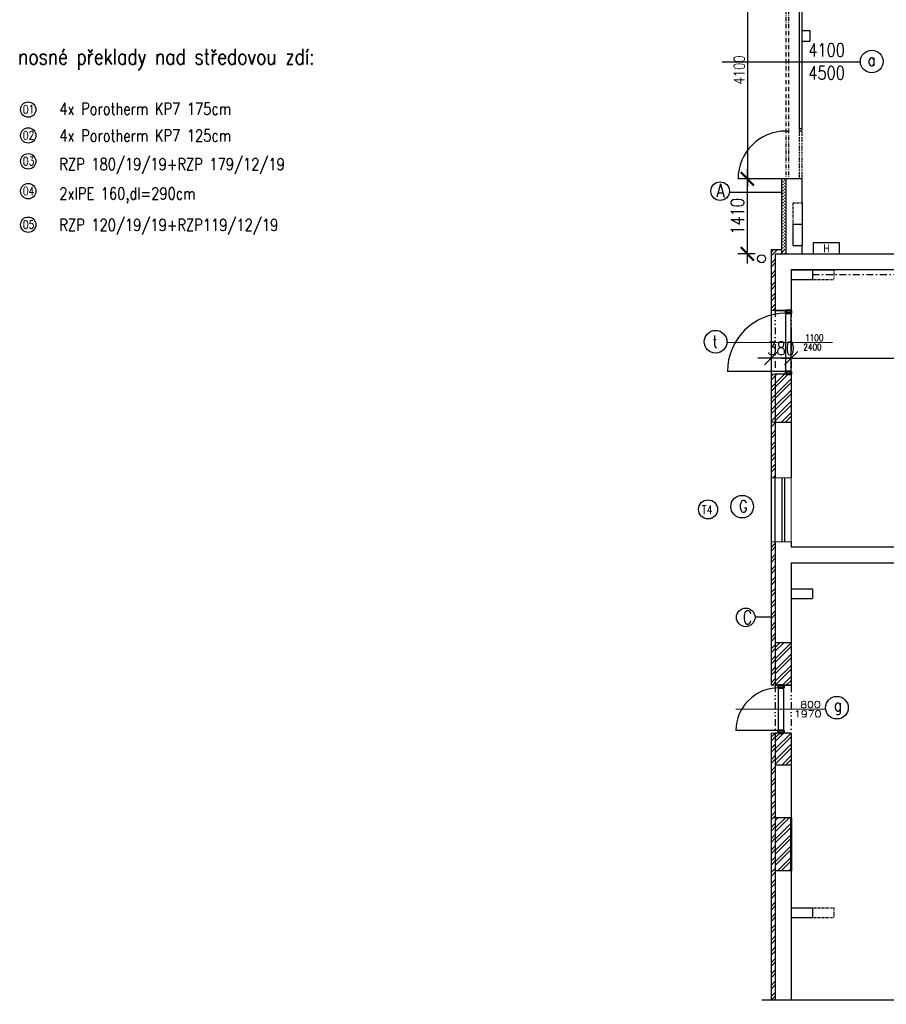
# Model space of a CAD drawing. Header units: millimetres. Extents: x -637441 to -130928, y -380379 to -53767.
# Tile 82 of 193: x -536843 to -520534, y -179402 to -160882. Entities that reach past the tile are written whole.
import ezdxf
from ezdxf.enums import TextEntityAlignment as Align

# ---------------------------------------------------------------- set-up
doc = ezdxf.new("R2010")
doc.units = ezdxf.units.MM
doc.header["$LTSCALE"] = 10
for name, pattern in [('ACAD_ISO03W100', [30, 12, -18]), ('ACAD_ISO04W100', [30.5, 24, -3, 0.5, -3]), ('ACAD_ISO12W100', [22, 12, -3, 0.5, -3, 0.5, -3]), ('DASHDOT', [25.4, 12.7, -6.35, 0, -6.35]), ('DIVIDE', [31.75, 12.7, -6.35, 0, -6.35, 0, -6.35])]:
    doc.linetypes.add(name, pattern=pattern)
for name, color, linetype, lineweight in [('CKDVERE_', 7, 'Continuous', 25), ('CKDVERE_OSY', 1, 'Continuous', 18), ('CKDVERE_PRAH', 7, 'Continuous', 25), ('CKDVERE_ZARUBNE_RAM', 5, 'Continuous', 50), ('CKKOTY', 7, 'Continuous', 25), ('CKSTENY_NADROVINOU', 7, 'DIVIDE', 25), ('CKSTENY_PODROVINOU', 7, 'Continuous', 25), ('CKSTENY_REZ', 6, 'Continuous', 50), ('CKSTENY_SRAF', 1, 'Continuous', 18), ('CKSYMBOLY', 7, 'Continuous', 25), ('CKTEXTY_MALE', 7, 'Continuous', 25), ('CKTEXTY_STREDNI', 6, 'Continuous', 50)]:
    doc.layers.add(name, color=color, linetype=linetype, lineweight=lineweight)
for name, color, linetype in [('CKDVERE_POPIS', 7, 'Continuous'), ('Kóty', 7, 'Continuous'), ('ocel', 7, 'Continuous'), ('POPIS', 7, 'Continuous'), ('SLABE', 7, 'Continuous'), ('SLABĚ', 7, 'Continuous'), ('Výplně otvorů', 7, 'Continuous'), ('ZDIVO', 6, 'Continuous')]:
    doc.layers.add(name, color=color, linetype=linetype)
doc.styles.add('NARROW', font='txt')
doc.styles.get("Standard").update_dxf_attribs({"font": 'simplex.shx', "width": 0.8})
doc.dimstyles.new('Kopie z cadkon', dxfattribs={"dimscale": 100, "dimtxt": 2.5, "dimasz": 2.5, "dimexe": 1.768, "dimexo": 5, "dimgap": 0.666, "dimtad": 1, "dimdec": 0, "dimrnd": 1, "dimdsep": 46, "dimtxsty": 'Standard', "dimblk1": 'OBLIQUE', "dimblk2": 'OBLIQUE', "dimsah": 1, "dimcen": 2, "dimdle": 1.8, "dimazin": 2, "dimtfac": 0.75, "dimtdec": 0, "dimtix": 1, "dimtmove": 2, "dimatfit": 3, "dimfxl": 1, "dimtolj": 1, "dimtzin": 0, "dimarcsym": 0})
doc.dimstyles.new('menší', dxfattribs={"dimscale": 100, "dimtxt": 2.5, "dimasz": 2.5, "dimexe": 1.768, "dimexo": 5, "dimtad": 1, "dimrnd": 1, "dimtxsty": 'Standard', "dimblk1": 'OBLIQUE', "dimblk2": 'OBLIQUE', "dimsah": 1, "dimcen": 2.5, "dimdle": 1.8, "dimadec": 0, "dimazin": 0, "dimtfac": 1, "dimtix": 1, "dimtmove": 2, "dimatfit": 3, "dimfxl": 1, "dimarcsym": 0})
pattern_1 = [(45, (-263098.08, -77143.3), (-106.06602, 106.06602), []), (45, (-263027.37, -77143.3), (-106.06602, 106.06602), [])]
pattern_2 = [(45, (-359566.98, 0), (-106.06602, 106.06602), []), (45, (-359496.27, 0), (-106.06602, 106.06602), [])]

# ---------------------------------------------------------------- blocks, each defined once
blk = doc.blocks.new('_OBLIQUE')
at = {"color": 0, "linetype": 'ByBlock'}
blk.add_line((-0.5, -0.5), (0.5, 0.5), dxfattribs=at)
blk = doc.blocks.new('*D1034')
at = {"layer": 'CKKOTY', "color": 0, "lineweight": -2}
for p, q in [((-523149, -159633), (-523149, -164021)), ((-522923, -159777), (-523290, -159777)), ((-522923, -163877), (-523290, -163877))]:
    blk.add_line(p, q, dxfattribs=at)
at = {"layer": 'DEFPOINTS', "color": 0}
for p in [(-522523, -159777), (-523149, -163877), (-522523, -163877)]:
    blk.add_point(p, dxfattribs=at)
at = {"layer": 'CKKOTY', "color": 0, "lineweight": -2, "xscale": 200, "yscale": 200, "zscale": 200}
for p, rotation in [((-523149, -159777), 90), ((-523149, -163877), 270)]:
    blk.add_blockref('_OBLIQUE', p, dxfattribs=dict(at, rotation=rotation))
at = {"layer": 'CKKOTY', "color": 0, "insert": (-523302, -161827), "char_height": 200, "attachment_point": 5, "rotation": 90}
blk.add_mtext('\\A1;4100', dxfattribs=at)
blk = doc.blocks.new('*D1045')
at = {"layer": 'CKKOTY', "color": 0, "lineweight": -2}
for p, q in [((-522703, -166777), (-522703, -167075)), ((-522323, -166777), (-522323, -167075)), ((-522703, -167251), (-522953, -167251)), ((-522323, -167251), (-522703, -167251)), ((-522323, -167251), (-522073, -167251))]:
    blk.add_line(p, q, dxfattribs=at)
at = {"layer": 'DEFPOINTS', "color": 0}
for p in [(-522703, -167251), (-522703, -167277), (-522323, -167277)]:
    blk.add_point(p, dxfattribs=at)
at = {"layer": 'CKKOTY', "color": 0, "lineweight": -2, "xscale": 250, "yscale": 250, "zscale": 250}
blk.add_blockref('_OBLIQUE', (-522703, -167251), dxfattribs=at)
at = {"layer": 'CKKOTY', "color": 0, "lineweight": -2, "xscale": 250, "yscale": 250, "zscale": 250, "rotation": 180}
blk.add_blockref('_OBLIQUE', (-522323, -167251), dxfattribs=at)
at = {"layer": 'CKKOTY', "color": 0, "insert": (-522513, -167064), "char_height": 250, "attachment_point": 5}
blk.add_mtext('380', dxfattribs=at)
blk = doc.blocks.new('*D1048')
at = {"layer": 'CKKOTY', "color": 0, "lineweight": -2}
for p, q in [((-522323, -166902), (-522323, -167073)), ((-510553, -167103), (-510553, -167073)), ((-522503, -167249), (-510373, -167249))]:
    blk.add_line(p, q, dxfattribs=at)
at = {"layer": 'DEFPOINTS', "color": 0}
for p in [(-522323, -167402), (-510553, -167249), (-510553, -167603)]:
    blk.add_point(p, dxfattribs=at)
at = {"layer": 'CKKOTY', "color": 0, "lineweight": -2, "xscale": 250, "yscale": 250, "zscale": 250, "rotation": 180}
blk.add_blockref('_OBLIQUE', (-522323, -167249), dxfattribs=at)
at = {"layer": 'CKKOTY', "color": 0, "lineweight": -2, "xscale": 250, "yscale": 250, "zscale": 250}
blk.add_blockref('_OBLIQUE', (-510553, -167249), dxfattribs=at)
at = {"layer": 'CKKOTY', "color": 0, "insert": (-516438, -167062), "char_height": 250, "attachment_point": 5}
blk.add_mtext('11770', dxfattribs=at)
blk = doc.blocks.new('*D1052')
at = {"layer": 'CKTEXTY_STREDNI', "color": 0, "lineweight": -2}
for p, q in [((-523149, -165467), (-523149, -163697)), ((-523003, -163877), (-523326, -163877)), ((-523003, -165287), (-523326, -165287))]:
    blk.add_line(p, q, dxfattribs=at)
at = {"layer": 'DEFPOINTS', "color": 0}
for p in [(-523149, -163877), (-522503, -163877), (-522503, -165287)]:
    blk.add_point(p, dxfattribs=at)
at = {"layer": 'CKTEXTY_STREDNI', "color": 0, "lineweight": -2, "xscale": 250, "yscale": 250, "zscale": 250}
for p, rotation in [((-523149, -163877), 90), ((-523149, -165287), 270)]:
    blk.add_blockref('_OBLIQUE', p, dxfattribs=dict(at, rotation=rotation))
at = {"layer": 'CKTEXTY_STREDNI', "color": 0, "insert": (-523336, -164582), "char_height": 250, "attachment_point": 5, "rotation": 90}
blk.add_mtext('1410', dxfattribs=at)

msp = doc.modelspace()

# ---------------------------------------------------------------- hatches: boundary and pattern name
at = {"layer": 'CKSTENY_SRAF'}
h = msp.add_hatch(dxfattribs=at)
h.set_pattern_fill('ZEM_NASYPANA', color=256, scale=20, style=0)
h.set_pattern_definition([(45, (-359566.98, 0), (4e-15, 56.5685425), [20, -60]), (135, (-359524.555, 28.284), (-56.5685425, 4e-15), [20, -60])])
h.paths.add_polyline_path([(-522503.358, -163877.266), (-522423.358, -163877.266), (-522423.358, -165203.55), (-522503.358, -165203.55)])
h = msp.add_hatch(dxfattribs=at)
h.set_pattern_fill('ZDIVO-OBECNE', color=256, scale=50, style=0)
h.set_pattern_definition(pattern_2)
h.paths.add_polyline_path([(-522623.358, -167552.266), (-522703.358, -167552.266), (-522703.358, -168452.266), (-522623.358, -168452.266)])
h = msp.add_hatch(dxfattribs=at)
h.set_pattern_fill('ZDIVO-OBECNE', color=256, scale=50, style=0)
h.set_pattern_definition(pattern_2)
h.paths.add_polyline_path([(-522323.358, -167552.266), (-522623.358, -167552.266), (-522623.358, -168452.266), (-522323.358, -168452.266)])
h = msp.add_hatch(dxfattribs=at)
h.set_pattern_fill('ZDIVO-OBECNE', color=256, scale=50, style=0)
h.set_pattern_definition([(45, (-359566.98, 600), (-106.06602, 106.06602), []), (45, (-359496.27, 600), (-106.06602, 106.06602), [])])
h.paths.add_polyline_path([(-522623.358, -168452.266), (-522703.358, -168452.266), (-522703.358, -169502.266), (-522623.358, -169502.266)])
h.paths.add_polyline_path([(-522623.358, -170702.266), (-522703.358, -170702.266), (-522703.358, -173402.266), (-522623.358, -173402.266)])
h = msp.add_hatch(dxfattribs=at)
h.set_pattern_fill('ZDIVO-OBECNE', color=256, scale=50, style=0)
h.set_pattern_definition(pattern_1)
h.paths.add_polyline_path([(-522623.358, -172602.266), (-522623.358, -173402.266), (-522323.358, -173402.266), (-522323.358, -172602.266)])
h.paths.add_polyline_path([(-522323.358, -174302.266), (-522623.358, -174302.266), (-522623.358, -174902.266), (-522323.358, -174902.266)])
h = msp.add_hatch(dxfattribs=at)
h.set_pattern_fill('ZDIVO-OBECNE', color=256, scale=50, style=0)
h.set_pattern_definition(pattern_2)
h.paths.add_polyline_path([(-522703.358, -179327.266), (-522623.358, -179327.266), (-522623.358, -174302.266), (-522703.358, -174302.266)])
h = msp.add_hatch(dxfattribs=at)
h.set_pattern_fill('ZDIVO-OBECNE', color=256, scale=50, style=0)
h.set_pattern_definition(pattern_1)
h.paths.add_polyline_path([(-522323.358, -175892.266), (-522323.358, -176892.266), (-522623.358, -176892.266), (-522623.358, -175892.266)])

# ---------------------------------------------------------------- linework, layer by layer
at = {"layer": 'CKDVERE_'}
for p, q in [((-522423.358, -167502.266), (-523523.358, -167502.266)), ((-522563.358, -174252.266), (-523363.358, -174252.266))]:
    msp.add_line(p, q, dxfattribs=at)
for centre, radius in [((-522423.358, -167502.266), 1100), ((-522563.358, -174252.266), 800)]:
    msp.add_arc(centre, radius, 90, 180, dxfattribs=at)
at = {"layer": 'CKDVERE_OSY'}
for p, q in [((-521548.358, -166952.266), (-523523.358, -166952.266)), ((-523363.358, -173852.266), (-521688.358, -173852.266))]:
    msp.add_line(p, q, dxfattribs=at)
at = {"layer": 'CKDVERE_PRAH'}
for p, q in [((-522423.358, -167502.266), (-522423.358, -166402.266)), ((-522323.358, -167502.266), (-522323.358, -166402.266)), ((-522563.358, -174252.266), (-522563.358, -173452.266)), ((-522463.358, -174252.266), (-522463.358, -173452.266))]:
    msp.add_line(p, q, dxfattribs=at)
at = {"layer": 'CKDVERE_ZARUBNE_RAM'}
for p, q in [((-522423.358, -166352.266), (-522423.358, -166402.266)), ((-522323.358, -166352.266), (-522423.358, -166352.266)), ((-522423.358, -166402.266), (-522323.358, -166402.266)), ((-522323.358, -166402.266), (-522323.358, -166352.266)), ((-522423.358, -167552.266), (-522423.358, -167502.266)), ((-522423.358, -167502.266), (-522323.358, -167502.266)), ((-522323.358, -167552.266), (-522423.358, -167552.266)), ((-522323.358, -167502.266), (-522323.358, -167552.266)), ((-522563.358, -173402.266), (-522563.358, -173452.266)), ((-522463.358, -173402.266), (-522563.358, -173402.266)), ((-522563.358, -173452.266), (-522463.358, -173452.266)), ((-522463.358, -173452.266), (-522463.358, -173402.266)), ((-522563.358, -174302.266), (-522563.358, -174252.266)), ((-522563.358, -174252.266), (-522463.358, -174252.266)), ((-522463.358, -174252.266), (-522463.358, -174302.266)), ((-522463.358, -174302.266), (-522563.358, -174302.266))]:
    msp.add_line(p, q, dxfattribs=at)
at = {"layer": 'CKSTENY_NADROVINOU'}
for p, q in [((-522623.358, -166352.266), (-522623.358, -167552.266)), ((-522323.358, -166352.266), (-522323.358, -167552.266)), ((-522623.358, -173402.266), (-522623.358, -174302.266)), ((-522323.358, -173402.266), (-522323.358, -174302.266))]:
    msp.add_line(p, q, dxfattribs=at)
at = {"layer": 'CKSTENY_NADROVINOU', "color": 7, "linetype": 'Continuous'}
msp.add_line((-522623.358, -170702.266), (-522623.358, -169502.266), dxfattribs=at)
at = {"layer": 'CKSTENY_PODROVINOU'}
for p, q in [((-522703.358, -166352.266), (-522703.358, -168452.266)), ((-522323.358, -166352.266), (-522623.358, -166352.266)), ((-522703.358, -169502.266), (-522703.358, -170702.266))]:
    msp.add_line(p, q, dxfattribs=at)
at = {"layer": 'CKSTENY_PODROVINOU', "color": 6}
for p, q in [((-522323.358, -167552.266), (-522623.358, -167552.266)), ((-522623.358, -167552.266), (-522623.358, -168452.266)), ((-522323.358, -167552.266), (-522323.358, -168452.266))]:
    msp.add_line(p, q, dxfattribs=at)
at = {"layer": 'CKSTENY_REZ', "linetype": 'Continuous', "lineweight": -3, "ltscale": 0.2}
msp.add_line((-522623.358, -175892.266), (-522623.358, -176892.266), dxfattribs=at)
at = {"layer": 'CKSTENY_REZ', "linetype": 'Continuous', "ltscale": 0.2}
msp.add_line((-522323.358, -175892.266), (-522323.358, -176892.266), dxfattribs=at)
at = {"layer": 'CKSTENY_SRAF'}
for p, q in [((-522703.358, -165255.497), (-522652.927, -165205.066)), ((-522703.358, -165326.207), (-522623.358, -165246.207)), ((-522623.358, -165246.207), (-522582.217, -165205.066)), ((-522520.795, -165285.066), (-522440.795, -165205.066)), ((-522450.085, -165285.066), (-522423.358, -165258.339)), ((-522703.358, -165467.629), (-522623.358, -165387.629)), ((-522703.358, -165538.339), (-522623.358, -165458.339)), ((-522703.358, -165679.761), (-522623.358, -165599.761)), ((-522703.358, -165750.471), (-522623.358, -165670.471)), ((-522703.358, -165891.893), (-522623.358, -165811.893)), ((-522703.358, -165962.603), (-522623.358, -165882.603)), ((-522703.358, -166104.025), (-522623.358, -166024.025)), ((-522703.358, -166174.736), (-522623.358, -166094.736)), ((-522703.358, -166316.157), (-522623.358, -166236.157)), ((-522668.757, -166352.266), (-522623.358, -166306.868)), ((-522623.358, -166352.266), (-522703.358, -166352.266)), ((-522623.358, -167552.266), (-522703.358, -167552.266))]:
    msp.add_line(p, q, dxfattribs=at)
at = {"layer": 'CKSTENY_SRAF', "color": 6}
for p, q in [((-522623.358, -169502.266), (-522323.358, -169502.266)), ((-522623.358, -170702.266), (-522323.358, -170702.266))]:
    msp.add_line(p, q, dxfattribs=at)
at = {"layer": 'CKSTENY_SRAF', "color": 7, "linetype": 'Continuous'}
msp.add_line((-522323.358, -170702.266), (-522323.358, -169502.266), dxfattribs=at)
at = {"layer": 'CKSTENY_SRAF', "color": 6}
for points in [[(-522623.358, -168452.266), (-522703.358, -168452.266), (-522703.358, -169502.266), (-522623.358, -169502.266)], [(-522623.358, -170702.266), (-522703.358, -170702.266), (-522703.358, -173402.266), (-522623.358, -173402.266)]]:
    msp.add_lwpolyline(points, close=True, dxfattribs=at)
msp.add_lwpolyline([(-522703.358, -179327.266), (-522703.358, -174302.266), (-522623.358, -174302.266), (-522623.358, -179327.266)], dxfattribs=at)
at = {"layer": 'CKSYMBOLY', "color": 7}
msp.add_lwpolyline([(-461440.719, -179327.266), (-492327.777, -179327.266), (-492365.277, -179252.266), (-492440.277, -179402.266), (-492477.777, -179327.266), (-522877.777, -179327.266)], dxfattribs=at)
at = {"layer": 'CKTEXTY_MALE'}
for p, q in [((-523487.788, -164127.415), (-522486.687, -164127.415)), ((-523004.539, -172116.233), (-522703.358, -172116.233))]:
    msp.add_line(p, q, dxfattribs=at)
at = {"layer": 'CKTEXTY_MALE', "linetype": 'DASHDOT'}
msp.add_line((-521923.358, -165677.266), (-505123.358, -165677.266), dxfattribs=at)
at = {"layer": 'CKTEXTY_MALE'}
for centre, radius in [((-520808.653, -161667.501), 212.778), ((-523661.144, -164107.031), 174.55), ((-523746.14, -166939.288), 212.778), ((-523889.106, -170093.371), 179.412), ((-523247.885, -170041.785), 212.778), ((-523178.891, -172124.532), 174.55), ((-521462.868, -173823.026), 212.778)]:
    msp.add_circle(centre, radius, dxfattribs=at)
at = {"layer": 'CKTEXTY_MALE', "color": 7}
for centre in [(-536681.215, -162573.017), (-536681.215, -163059.732), (-536681.215, -163546.447), (-536681.215, -164108.04), (-536681.215, -164738.272)]:
    msp.add_circle(centre, 144.493, dxfattribs=at)
at = {"layer": 'Kóty'}
msp.add_line((-523623.358, -161677.266), (-521013.385, -161677.266), dxfattribs=at)
at = {"layer": 'ocel'}
msp.add_line((-522174.679, -163108.39), (-522174.679, -163108.39), dxfattribs=at)
at = {"layer": 'POPIS'}
for p, q in [((-521910.229, -165080.124), (-521910.229, -165287.266)), ((-521412.795, -165080.124), (-521910.229, -165080.124)), ((-521412.795, -165287.266), (-521412.795, -165080.124))]:
    msp.add_line(p, q, dxfattribs=at)
at = {"layer": 'SLABE', "ltscale": 50}
msp.add_line((-522520.358, -166352.266), (-522464.358, -166352.266), dxfattribs=at)
at = {"layer": 'SLABE', "linetype": 'ACAD_ISO04W100', "ltscale": 10}
msp.add_line((-522623.358, -172602.266), (-522623.358, -172602.266), dxfattribs=at)
at = {"layer": 'SLABĚ', "ltscale": 0.6}
for p, q in [((-522173.358, -159777.266), (-522173.358, -162927.266)), ((-522123.358, -159777.266), (-522123.358, -162927.266))]:
    msp.add_line(p, q, dxfattribs=at)
at = {"layer": 'SLABĚ'}
for p, q in [((-522123.358, -161087.266), (-522123.358, -161287.266)), ((-522123.358, -161087.266), (-521973.358, -161087.266)), ((-521973.358, -161087.266), (-521973.358, -161287.266)), ((-522123.358, -161287.266), (-521973.358, -161287.266)), ((-522173.358, -162927.266), (-522123.358, -162927.266)), ((-522288.358, -165127.266), (-522288.358, -164727.266)), ((-522288.358, -164727.266), (-522108.358, -164727.266)), ((-522288.358, -165127.266), (-522108.358, -165127.266)), ((-521923.358, -165587.266), (-521923.358, -165767.266)), ((-522323.358, -165767.266), (-521923.358, -165767.266)), ((-522323.358, -171587.266), (-521923.358, -171587.266)), ((-521923.358, -171587.266), (-521923.358, -171767.266)), ((-522323.358, -171767.266), (-521923.358, -171767.266)), ((-522323.358, -177587.266), (-521923.358, -177587.266)), ((-521923.358, -177587.266), (-521923.358, -177767.266)), ((-522323.358, -177767.266), (-521923.358, -177767.266))]:
    msp.add_line(p, q, dxfattribs=at)
at = {"layer": 'SLABĚ', "linetype": 'ACAD_ISO03W100', "ltscale": 0.05}
for p, q in [((-522288.358, -164327.266), (-522108.358, -164327.266)), ((-522288.358, -164727.266), (-522288.358, -164327.266)), ((-521523.358, -165587.266), (-521523.358, -165767.266)), ((-521923.358, -165767.266), (-521523.358, -165767.266)), ((-521923.358, -177587.266), (-521523.358, -177587.266)), ((-521523.358, -177587.266), (-521523.358, -177767.266)), ((-521923.358, -177767.266), (-521523.358, -177767.266))]:
    msp.add_line(p, q, dxfattribs=at)
at = {"layer": 'SLABĚ'}
msp.add_circle((-522880.487, -165378.723), 75, dxfattribs=at)
at = {"layer": 'Výplně otvorů', "linetype": 'ACAD_ISO12W100', "lineweight": -3, "ltscale": 0.6}
for p, q in [((-522423.358, -159777.266), (-522423.358, -163877.266)), ((-522373.358, -159777.266), (-522373.358, -163877.266))]:
    msp.add_line(p, q, dxfattribs=at)
at = {"layer": 'Výplně otvorů', "linetype": 'ACAD_ISO12W100', "lineweight": -3, "ltscale": 0.25}
for p, q in [((-522173.358, -162927.266), (-522173.358, -163877.266)), ((-522123.358, -162927.266), (-522123.358, -163877.266))]:
    msp.add_line(p, q, dxfattribs=at)
at = {"layer": 'Výplně otvorů'}
for p, q in [((-522423.358, -162977.266), (-522373.358, -162977.266)), ((-522123.358, -162977.266), (-522173.358, -162977.266)), ((-522423.358, -163877.266), (-523323.358, -163877.266)), ((-522502.381, -169502.266), (-522502.381, -170702.266)), ((-522448.645, -169502.266), (-522448.645, -170702.266))]:
    msp.add_line(p, q, dxfattribs=at)
msp.add_arc((-522423.358, -163877.266), 900, 90, 180, dxfattribs=at)
at = {"layer": 'ZDIVO'}
for p, q in [((-522503.358, -163877.266), (-522503.358, -165287.266)), ((-522503.358, -163877.266), (-522503.358, -165207.266)), ((-522423.358, -163877.266), (-522423.358, -165287.266)), ((-522123.358, -163877.266), (-522423.358, -163877.266)), ((-522123.358, -163877.266), (-522123.358, -164327.266)), ((-522108.358, -164727.266), (-522108.358, -164327.266)), ((-522108.358, -165127.266), (-522108.358, -164727.266)), ((-522123.358, -165127.266), (-522123.358, -165287.266)), ((-522703.358, -165207.266), (-522503.358, -165207.266)), ((-522703.358, -165207.266), (-522703.358, -166352.266)), ((-522623.358, -165287.266), (-522373.358, -165287.266)), ((-522623.358, -165287.266), (-522623.358, -166352.266)), ((-522373.358, -165287.266), (-520323.358, -165287.266)), ((-520323.358, -165587.266), (-522323.358, -165587.266)), ((-522323.358, -165587.266), (-522323.358, -165767.266)), ((-522323.358, -165587.266), (-521923.358, -165587.266)), ((-522323.358, -165587.266), (-522323.358, -166352.266)), ((-521923.358, -165587.266), (-521523.358, -165587.266)), ((-522323.358, -166352.266), (-522623.358, -166352.266)), ((-522623.358, -166352.266), (-522323.358, -166352.266)), ((-522703.358, -168452.266), (-522703.358, -169502.266)), ((-522623.358, -168452.266), (-522623.358, -169502.266)), ((-522323.358, -168452.266), (-522323.358, -169502.266)), ((-522703.358, -170702.266), (-522703.358, -173402.266)), ((-522623.358, -170702.266), (-522623.358, -172602.266)), ((-522323.358, -170702.266), (-522323.358, -170802.266)), ((-514253.391, -170802.266), (-522323.358, -170802.266)), ((-522323.358, -171102.266), (-522323.358, -172602.266)), ((-514253.391, -171102.266), (-522323.358, -171102.266)), ((-522323.358, -171587.266), (-522323.358, -171767.266)), ((-522623.358, -172602.266), (-522623.358, -173402.266)), ((-522323.358, -172602.266), (-522323.358, -173402.266)), ((-522623.358, -173402.266), (-522323.358, -173402.266)), ((-522323.358, -173402.266), (-522623.358, -173402.266)), ((-522703.358, -174302.266), (-522703.358, -179327.266)), ((-522323.358, -174302.266), (-522623.358, -174302.266)), ((-522623.358, -174302.266), (-522623.358, -174902.266)), ((-522323.358, -174302.266), (-522323.358, -174902.266)), ((-522623.358, -174902.266), (-522623.358, -175892.266)), ((-522323.358, -174902.266), (-522323.358, -175892.266)), ((-522623.358, -176892.266), (-522623.358, -179327.266)), ((-522323.358, -176892.266), (-522323.358, -179327.266)), ((-522323.358, -177587.266), (-522323.358, -177767.266))]:
    msp.add_line(p, q, dxfattribs=at)
at = {"layer": 'ZDIVO', "color": 7}
for p, q in [((-522623.358, -168452.266), (-522323.358, -168452.266)), ((-522323.358, -175892.266), (-522623.358, -175892.266)), ((-522323.358, -176892.266), (-522623.358, -176892.266))]:
    msp.add_line(p, q, dxfattribs=at)
at = {"layer": 'ZDIVO', "ltscale": 10}
for p, q in [((-522623.358, -172602.266), (-522623.358, -172602.266)), ((-522323.358, -172602.266), (-522623.358, -172602.266)), ((-522323.358, -174902.266), (-522623.358, -174902.266)), ((-522323.358, -174902.266), (-522323.358, -174902.266))]:
    msp.add_line(p, q, dxfattribs=at)
at = {"layer": 'ZDIVO', "ltscale": 30}
for p, q in [((-522323.358, -175402.266), (-522323.358, -175892.266)), ((-522623.358, -175892.266), (-522623.358, -175860.266))]:
    msp.add_line(p, q, dxfattribs=at)

# ---------------------------------------------------------------- texts
at = {"layer": 'CKDVERE_POPIS'}
for s, width, p in [(' 1100', 0.8, (-521923.358, -166927.266)), ('  800', 1.2, (-522063.358, -173827.266))]:
    msp.add_text(s, height=125, dxfattribs=dict(at, width=width)).set_placement(p, align=Align.CENTER)
for s, width, p in [('2400', 0.8, (-521923.358, -166977.266)), (' 1970', 1.2, (-522063.358, -173877.266))]:
    msp.add_text(s, height=125, dxfattribs=dict(at, width=width)).set_placement(p, align=Align.TOP_CENTER)
at = {"layer": 'CKTEXTY_MALE', "color": 7, "width": 0.8}
for s, height, p in [('nosné překlady nad středovou zdí:', 297, (-536872.354, -161726.182)), ('01', 157.5, (-536783.116, -162648.847)), ('02', 157.5, (-536783.116, -163135.561)), ('03', 157.5, (-536783.116, -163622.276)), ('04', 157.5, (-536783.116, -164183.869)), ('05', 157.5, (-536783.116, -164814.102))]:
    msp.add_text(s, height=height, dxfattribs=at).set_placement(p)
at = {"layer": 'CKTEXTY_MALE', "width": 0.8}
for s, height, p in [('4100', 250, (-521999.978, -161577.44)), ('a', 225, (-520883.219, -161748.898)), ('4500', 250, (-521999.978, -162006.011)), ('t', 225, (-523803.245, -167045.646)), ('G', 225, (-523304.991, -170148.144)), ('T4', 162.5, (-524004.922, -170180.349)), ('g', 225, (-521517.682, -173885.522))]:
    msp.add_text(s, height=height, dxfattribs=at).set_placement(p)
at = {"layer": 'CKTEXTY_MALE', "color": 6, "width": 0.8}
for s, p in [('A', (-523728.647, -164222.686)), ('C', (-523236.752, -172249.196))]:
    msp.add_text(s, height=250, dxfattribs=at).set_placement(p)
at = {"layer": 'CKTEXTY_STREDNI', "color": 7, "width": 0.8}
for s, p in [('4x Porotherm KP7 175cm', (-536095.937, -162669.594)), ('4x Porotherm KP7 125cm', (-536095.937, -163175.309)), ('RZP 180/19/19+RZP 179/12/19', (-536095.937, -163713.753)), ('2xIPE 160,dl=290cm', (-536095.937, -164263.105)), ('RZP 120/19/19+RZP119/12/19', (-536095.937, -164856.095))]:
    msp.add_text(s, height=225, dxfattribs=at).set_placement(p)
at = {"layer": 'POPIS', "style": 'NARROW'}
msp.add_text('H', height=150, dxfattribs=at).set_placement((-521719.813, -165257.447))

# ---------------------------------------------------------------- dimensions: what is measured, and where the dimension line sits
at = {"layer": 'CKKOTY'}
dim = msp.add_linear_dim(base=(-523148.883, -163877.266), p1=(-522523.358, -159777.266), p2=(-522523.358, -163877.266), angle=90, dimstyle='Kopie z cadkon', override={"dimscale": 80}, dxfattribs=at)
dim.commit()
dim.dimension.update_dxf_attribs({"geometry": '*D1034', "text_midpoint": (-523302.163, -161827.266)})
for base, p1, p2, picture, middle in [((-522703.358, -167251.429), (-522323.358, -167276.878), (-522703.358, -167276.878), '*D1045', (-522513.358, -167063.929)), ((-510553.391, -167249.488), (-522323.358, -167402.266), (-510553.391, -167602.529), '*D1048', (-516438.375, -167061.988))]:
    dim = msp.add_linear_dim(base=base, p1=p1, p2=p2, dimstyle='menší', dxfattribs=at)
    dim.commit()
    dim.dimension.update_dxf_attribs({"geometry": picture, "text_midpoint": middle})
at = {"layer": 'CKTEXTY_STREDNI', "color": 7}
dim = msp.add_linear_dim(base=(-523148.883, -163877.266), p1=(-522503.358, -165287.266), p2=(-522503.358, -163877.266), angle=90, dimstyle='menší', dxfattribs=at)
dim.commit()
dim.dimension.update_dxf_attribs({"geometry": '*D1052', "text_midpoint": (-523336.383, -164582.266)})

doc.saveas('drawing.dxf')
